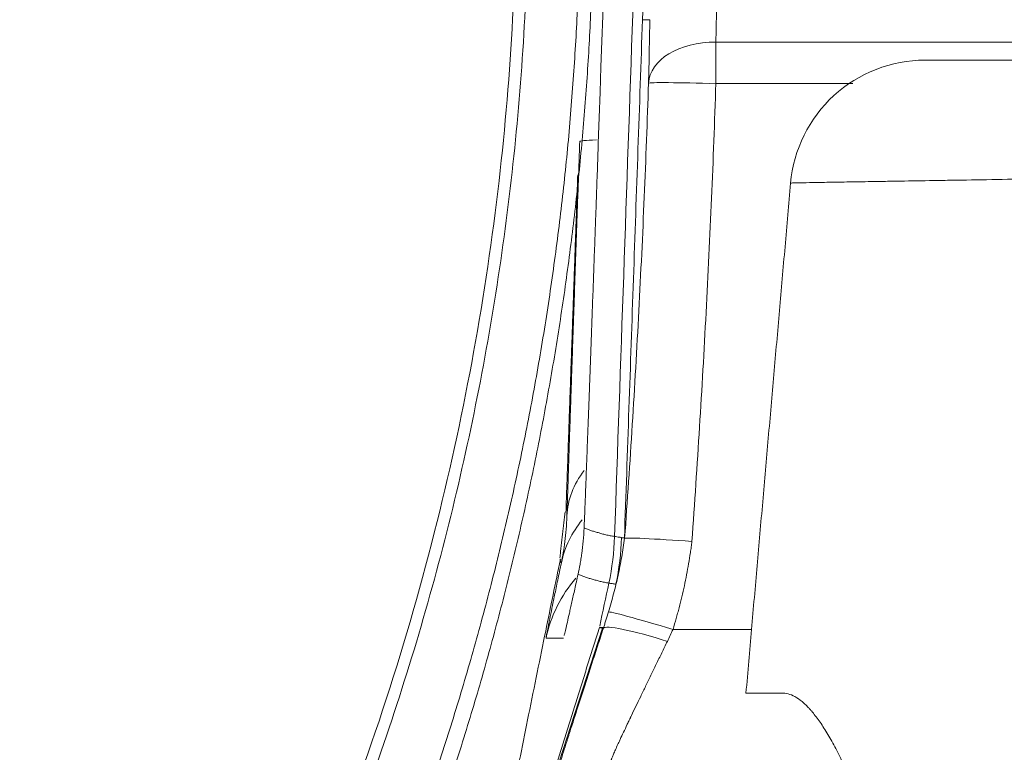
# Model space of a CAD drawing. Header units: millimetres. Extents: x -8 to 594, y 0 to 420.
# Tile 197 of 249: x 453.44 to 457.09, y 124.52 to 127.24. Entities that reach past the tile are written whole.
import ezdxf

# ---------------------------------------------------------------- set-up
doc = ezdxf.new("R2010")
doc.units = ezdxf.units.MM
doc.layers.add('1', color=7, linetype='Continuous', true_color=0xffffff)
doc.styles.add('Calibri', font='txt')
doc.dimstyles.get("Standard").update_dxf_attribs({"dimtxt": 0.18, "dimasz": 0.18, "dimexe": 0.18, "dimexo": 0.0625, "dimgap": 0.09, "dimtad": 0, "dimtih": 1, "dimtoh": 1, "dimdec": 4, "dimzin": 0, "dimdsep": 46, "dimtxsty": 'Standard', "dimcen": 0.09, "dimadec": 0, "dimazin": 0, "dimtfac": 1, "dimtdec": 4, "dimtofl": 0, "dimtmove": 0, "dimatfit": 3, "dimfxl": 0, "dimtolj": 1, "dimtzin": 0, "dimarcsym": 0})

# ---------------------------------------------------------------- blocks, each defined once
blk = doc.blocks.new('_U4')
at = {"layer": '1', "color": 18, "lineweight": 13}
for p, q in [((441.596, 117.4492), (441.596, 177.8884)), ((513.7049, 117.4492), (513.7049, 177.8884)), ((441.596, 175.8884), (471.2154, 175.8884)), ((513.7049, 175.8884), (483.6683, 175.8884))]:
    blk.add_line(p, q, dxfattribs=at)
at = {"layer": '1', "color": 18}
for points in [[(441.596, 175.8884), (445.096, 176.8262), (445.096, 174.9506)], [(513.7049, 175.8884), (510.2049, 174.9506), (510.2049, 176.8262)]]:
    blk.add_solid(points, dxfattribs=at)
at = {"layer": '1', "color": 18, "linetype": 'Continuous', "lineweight": 13, "char_height": 3.5, "attachment_point": 7, "line_spacing_factor": 1.399613, "style": 'Calibri'}
for s, insert in [('\\fCalibri|b0|i0;\\W1.0000;1.44', (472.9009, 172.9048)), ('\\fCalibri|b0|i0;\\W1.0000;DEFLATED TUBE WIDTH', (451.4174, 165.895))]:
    blk.add_mtext(s, dxfattribs=dict(at, insert=insert))

msp = doc.modelspace()

# ---------------------------------------------------------------- linework, layer by layer
at = {"layer": '1', "color": 155, "linetype": 'Continuous', "lineweight": 13}
for p, q in [((456.023, 127.1606), (459.9188, 127.1606)), ((456.023, 127.1606), (456.023, 127.0065)), ((456.5316, 127.0065), (456.023, 127.0065)), ((455.8639, 124.9807), (456.156, 124.9807))]:
    msp.add_line(p, q, dxfattribs=at)
at = {"layer": '1', "color": 155, "linetype": 'Continuous', "lineweight": 18}
for p, q in [((455.6844, 125.3188), (455.6845, 125.3186)), ((455.4453, 125.2372), (455.4455, 125.2432)), ((455.6017, 124.9854), (455.241, 123.8735)), ((455.4653, 124.9805), (455.4657, 124.9816))]:
    msp.add_line(p, q, dxfattribs=at)
at = {"layer": '1', "color": 155, "linetype": 'Continuous', "lineweight": 13}
for centre, major_axis, ratio, start_param, end_param in [((456.023, 126.9999), (0.2499, -0.0058), 0.642687, 1.585661, 3.125726), ((456.023, 126.9999), (-0.2499, 0.0082), 0.026163, 4.713253, 6.271025), ((456.0174, 126.774), (0.4997, -0.0175), 0.034878, 2.640439, 3.139876), ((455.9698, 125.3845), (0.4997, -0.0165), 0.729454, 2.653119, 3.138745), ((455.9386, 125.124), (0.4895, -0.102), 0.855059, 2.722996, 3.136756), ((455.8818, 124.8438), (0, 0.5), 0.999996, 0.857668, 1.361208), ((455.8639, 124.9741), (0.2396, -0.0714), 0.025088, 1.578271, 3.136756)]:
    msp.add_ellipse(centre, major_axis=major_axis, ratio=ratio, start_param=start_param, end_param=end_param, dxfattribs=at)
at = {"layer": '1', "color": 155, "linetype": 'Continuous', "lineweight": 18}
for points, knots in [([(445.0212, 138.3133), (445.0663, 138.3133), (445.1114, 138.313), (445.2016, 138.3119), (445.2466, 138.311), (445.3818, 138.3076), (445.4718, 138.3041), (445.6518, 138.295), (445.7417, 138.2894), (445.9214, 138.2757), (446.1009, 138.2598), (446.2797, 138.2395), (446.3913, 138.2253), (446.4137, 138.2224), (446.4583, 138.2165), (446.4806, 138.2135), (446.5474, 138.2041), (446.5919, 138.1976), (446.7253, 138.1773), (446.814, 138.1627), (446.9467, 138.139), (446.9909, 138.1308), (447.0791, 138.1139), (447.1232, 138.1052), (447.2112, 138.0872), (447.2551, 138.0779), (447.3428, 138.0588), (447.3866, 138.049), (447.5178, 138.0186), (447.692, 137.976), (447.8648, 137.9291), (447.9725, 137.8984), (447.994, 137.8922), (448.0369, 137.8796), (448.0584, 137.8733), (448.1227, 137.8541), (448.1654, 137.841), (448.2934, 137.801), (448.3784, 137.7732), (448.5051, 137.73), (448.5473, 137.7154), (448.6314, 137.6855), (448.6733, 137.6704), (448.757, 137.6395), (448.7987, 137.6238), (448.8819, 137.5919), (448.9234, 137.5757), (449.0475, 137.5262), (449.1298, 137.4923), (449.2932, 137.4224), (449.3744, 137.3864), (449.4752, 137.3402), (449.4954, 137.3309), (449.5356, 137.3122), (449.5557, 137.3027), (449.6158, 137.2743), (449.7356, 137.2166), (449.8541, 137.1568), (449.9718, 137.0955), (450.0108, 137.0748), (450.0887, 137.033), (450.1275, 137.0119), (450.2048, 136.9691), (450.2432, 136.9475), (450.3199, 136.9039), (450.3581, 136.8818), (450.4721, 136.8149), (450.6229, 136.7239), (450.771, 136.6293), (450.8811, 136.5571), (450.9176, 136.5328), (450.9904, 136.4837), (451.0265, 136.459), (451.1346, 136.3841), (451.2059, 136.3334), (451.3118, 136.256), (451.3469, 136.23), (451.4168, 136.1776), (451.4515, 136.1511), (451.5207, 136.0979), (451.5551, 136.071), (451.6235, 136.017), (451.6575, 135.9897), (451.7591, 135.9074), (451.8928, 135.7962), (452.0235, 135.6818), (452.1204, 135.5949), (452.1525, 135.5658), (452.2163, 135.5071), (452.3114, 135.4185), (452.4047, 135.3284), (452.4967, 135.2371), (452.5272, 135.2066), (452.5878, 135.145), (452.6179, 135.1141), (452.6776, 135.0519), (452.7072, 135.0206), (452.7661, 134.9577), (452.7954, 134.9261), (452.8825, 134.8307), (452.9968, 134.7023), (453.1078, 134.5714), (453.1897, 134.4723), (453.2168, 134.4391), (453.2706, 134.3724), (453.3506, 134.2719), (453.4285, 134.1701), (453.5052, 134.0675), (453.5305, 134.0331), (453.5682, 133.9814), (453.5807, 133.9641), (453.6056, 133.9295), (453.618, 133.9121), (453.729, 133.7556), (453.824, 133.6145), (453.9611, 133.3996), (454.0059, 133.3275), (454.0717, 133.2186), (454.0934, 133.1821), (454.1364, 133.1091), (454.2001, 132.9992), (454.2617, 132.8882), (454.3219, 132.7767), (454.3418, 132.7394), (454.381, 132.6645), (454.4004, 132.627), (454.4578, 132.5142), (454.4952, 132.4386), (454.568, 132.2866), (454.6034, 132.2102), (454.6725, 132.0567), (454.706, 131.9795), (454.755, 131.8633), (454.771, 131.8245), (454.8027, 131.7467), (454.8183, 131.7078), (454.8644, 131.5906), (454.8941, 131.5122), (454.9373, 131.3941), (454.9515, 131.3547), (454.9793, 131.2756), (454.993, 131.2361), (455.0333, 131.1171), (455.0592, 131.0375), (455.0967, 130.9178), (455.1089, 130.8779), (455.1329, 130.7978), (455.1447, 130.7577), (455.1792, 130.6372), (455.2013, 130.5566), (455.233, 130.4355), (455.2433, 130.3951), (455.2635, 130.3141), (455.293, 130.1925), (455.3203, 130.0705), (455.3462, 129.9482), (455.3546, 129.9074), (455.3709, 129.8257), (455.3788, 129.7848), (455.4018, 129.6621), (455.4162, 129.5801), (455.4363, 129.4569), (455.4428, 129.4158), (455.4552, 129.3335), (455.4612, 129.2924), (455.4784, 129.1688), (455.4889, 129.0863), (455.5033, 128.9624), (455.5078, 128.9211), (455.5164, 128.8384), (455.5286, 128.7144), (455.5386, 128.5902), (455.5472, 128.4659), (455.5498, 128.4244), (455.5546, 128.3415), (455.561, 128.217), (455.5652, 128.0926), (455.5681, 127.9681), (455.5688, 127.9265), (455.5697, 127.8435), (455.5699, 127.802), (455.5699, 127.6774), (455.5689, 127.5944), (455.566, 127.4698), (455.5648, 127.4283), (455.5619, 127.3453), (455.5569, 127.2209), (455.5497, 127.0965), (455.5411, 126.9722), (455.5379, 126.9308), (455.5312, 126.848), (455.5204, 126.7238), (455.5075, 126.5998), (455.4931, 126.476), (455.4881, 126.4348), (455.4775, 126.3523), (455.472, 126.3111), (455.4547, 126.1875), (455.4422, 126.1053), (455.4221, 125.9821), (455.4151, 125.941), (455.4007, 125.8591), (455.3784, 125.7362), (455.354, 125.6137), (455.328, 125.4915), (455.3192, 125.4508), (455.3009, 125.3694), (455.2728, 125.2476), (455.2426, 125.1262), (455.2109, 125.0051), (455.2001, 124.9648), (455.178, 124.8842), (455.1667, 124.844), (455.1322, 124.7236), (455.1082, 124.6435), (455.0583, 124.4839), (455.0323, 124.4043), (454.9786, 124.2458), (454.9508, 124.1668), (454.9076, 124.0487), (454.893, 124.0094), (454.8632, 123.931), (454.8481, 123.8919), (454.8021, 123.7747), (454.7705, 123.697), (454.7216, 123.5808), (454.7051, 123.5422), (454.6715, 123.4651), (454.6545, 123.4266), (454.6028, 123.3115), (454.5673, 123.2351), (454.4945, 123.0831), (454.4199, 122.9318), (454.3416, 122.7822), (454.2914, 122.6892), (454.2813, 122.6707), (454.261, 122.6336), (454.2508, 122.6151), (454.22, 122.5596), (454.1577, 122.449), (454.0934, 122.3394), (454.0276, 122.2305), (454.0055, 122.1944), (453.9607, 122.1222), (453.9381, 122.0863), (453.8924, 122.0147), (453.8694, 121.979), (453.8228, 121.9079), (453.7993, 121.8724), (453.728, 121.7665), (453.6312, 121.6263), (453.5308, 121.4883), (453.467, 121.4028), (453.4541, 121.3857), (453.4284, 121.3516), (453.4154, 121.3346), (453.3764, 121.2837), (453.2978, 121.1823), (453.2172, 121.0823), (453.1353, 120.9832), (453.1078, 120.9503), (453.0523, 120.8848), (453.0244, 120.8522), (452.968, 120.7873), (452.9396, 120.7551), (452.8824, 120.6909), (452.8536, 120.6589), (452.7665, 120.5636), (452.7076, 120.5007), (452.5882, 120.3763), (452.5277, 120.3148), (452.4356, 120.2235), (452.4047, 120.1933), (452.3425, 120.1331), (452.2486, 120.0435), (452.1529, 119.9555), (452.056, 119.8687), (452.0235, 119.8399), (451.9581, 119.7827), (451.9252, 119.7543), (451.859, 119.6979), (451.8257, 119.6699), (451.7588, 119.6143), (451.7251, 119.5866), (451.6236, 119.5044), (451.4867, 119.3963), (451.3469, 119.2915), (451.2409, 119.2141), (451.2054, 119.1885), (451.1341, 119.1378), (451.0982, 119.1127), (450.9901, 119.0379), (450.9174, 118.9889), (450.8072, 118.9167), (450.7703, 118.8929), (450.6962, 118.8456), (450.659, 118.8222), (450.5842, 118.7759), (450.5278, 118.7414), (450.4711, 118.7075), (450.4333, 118.685), (450.4143, 118.6738), (450.3192, 118.6181), (450.1658, 118.5309), (450.01, 118.4475), (449.8923, 118.3863), (449.8529, 118.3661), (449.7738, 118.3263), (449.6548, 118.2673), (449.5345, 118.2105), (449.4134, 118.1551), (449.3729, 118.1369), (449.312, 118.11), (449.2916, 118.1011), (449.2508, 118.0834), (449.1896, 118.0571), (449.1075, 118.0227), (449.0457, 117.9975), (449.0044, 117.9808), (448.9838, 117.9725), (448.8803, 117.9314), (448.7139, 117.8678), (448.5456, 117.8083), (448.4188, 117.7652), (448.3764, 117.7511), (448.2914, 117.7235), (448.2488, 117.7099), (448.1208, 117.67), (448.035, 117.6445), (447.9059, 117.6078), (447.8627, 117.5958), (447.7978, 117.5783), (447.7762, 117.5725), (447.7329, 117.5611), (447.6678, 117.5441), (447.6026, 117.5278), (447.5154, 117.5066), (447.4718, 117.4962), (447.3406, 117.466), (447.2529, 117.447), (447.0769, 117.4112), (446.9887, 117.3944), (446.8559, 117.3708), (446.8116, 117.3632), (446.7228, 117.3486), (446.6784, 117.3416), (446.545, 117.3214), (446.4559, 117.309), (446.322, 117.2922), (446.2773, 117.2868), (446.2102, 117.2792), (446.1878, 117.2768), (446.143, 117.272), (446.0311, 117.2604), (445.9189, 117.2505), (445.7842, 117.2404), (445.7393, 117.2373), (445.6493, 117.2316), (445.6043, 117.2291), (445.5143, 117.2246), (445.4693, 117.2226), (445.3792, 117.2192), (445.3341, 117.2178), (445.1989, 117.2144), (445.1088, 117.2133), (445.0186, 117.2133)], [0, 0, 0, 0, 0.003906, 0.003906, 0.007813, 0.007813, 0.015625, 0.015625, 0.023438, 0.023438, 0.03125, 0.039063, 0.039063, 0.041016, 0.041016, 0.042969, 0.042969, 0.046875, 0.046875, 0.054688, 0.054688, 0.058594, 0.058594, 0.0625, 0.0625, 0.066406, 0.066406, 0.070313, 0.070313, 0.078125, 0.085937, 0.085937, 0.087891, 0.087891, 0.089844, 0.089844, 0.09375, 0.09375, 0.101562, 0.101562, 0.105469, 0.105469, 0.109375, 0.109375, 0.113281, 0.113281, 0.117187, 0.117187, 0.125, 0.125, 0.132812, 0.132812, 0.134766, 0.134766, 0.136719, 0.136719, 0.140625, 0.148437, 0.148437, 0.152344, 0.152344, 0.15625, 0.15625, 0.160156, 0.160156, 0.164062, 0.164062, 0.171875, 0.179687, 0.179687, 0.183594, 0.183594, 0.1875, 0.1875, 0.195312, 0.195312, 0.199219, 0.199219, 0.203125, 0.203125, 0.207031, 0.207031, 0.210937, 0.210937, 0.21875, 0.226562, 0.226562, 0.230469, 0.230469, 0.234375, 0.242187, 0.242187, 0.246094, 0.246094, 0.25, 0.25, 0.253906, 0.253906, 0.257812, 0.257812, 0.265625, 0.273437, 0.273437, 0.277344, 0.277344, 0.28125, 0.289062, 0.289062, 0.292969, 0.292969, 0.294922, 0.294922, 0.296875, 0.296875, 0.3125, 0.3125, 0.320312, 0.320312, 0.324219, 0.324219, 0.328125, 0.335937, 0.335937, 0.339844, 0.339844, 0.34375, 0.34375, 0.351562, 0.351562, 0.359375, 0.359375, 0.367187, 0.367187, 0.371094, 0.371094, 0.375, 0.375, 0.382812, 0.382812, 0.386719, 0.386719, 0.390625, 0.390625, 0.398437, 0.398437, 0.402344, 0.402344, 0.40625, 0.40625, 0.414062, 0.414062, 0.417969, 0.417969, 0.421875, 0.429687, 0.429687, 0.433594, 0.433594, 0.4375, 0.4375, 0.445312, 0.445312, 0.449219, 0.449219, 0.453125, 0.453125, 0.460937, 0.460937, 0.464844, 0.464844, 0.46875, 0.476562, 0.476562, 0.480469, 0.480469, 0.484375, 0.492187, 0.492187, 0.496094, 0.496094, 0.5, 0.5, 0.507812, 0.507812, 0.511719, 0.511719, 0.515625, 0.523437, 0.523437, 0.527344, 0.527344, 0.53125, 0.539062, 0.539062, 0.542969, 0.542969, 0.546875, 0.546875, 0.554687, 0.554687, 0.558594, 0.558594, 0.5625, 0.570312, 0.570312, 0.574219, 0.574219, 0.578125, 0.585937, 0.585937, 0.589844, 0.589844, 0.59375, 0.59375, 0.601562, 0.601562, 0.609375, 0.609375, 0.617187, 0.617187, 0.621094, 0.621094, 0.625, 0.625, 0.632812, 0.632812, 0.636719, 0.636719, 0.640625, 0.640625, 0.648437, 0.648437, 0.65625, 0.664062, 0.664062, 0.666016, 0.666016, 0.667969, 0.667969, 0.671875, 0.679687, 0.679687, 0.683594, 0.683594, 0.6875, 0.6875, 0.691406, 0.691406, 0.695312, 0.695312, 0.703125, 0.710938, 0.710938, 0.712891, 0.712891, 0.714844, 0.714844, 0.71875, 0.726563, 0.726563, 0.730469, 0.730469, 0.734375, 0.734375, 0.738281, 0.738281, 0.742188, 0.742188, 0.75, 0.75, 0.757813, 0.757813, 0.761719, 0.761719, 0.765625, 0.773438, 0.773438, 0.777344, 0.777344, 0.78125, 0.78125, 0.785156, 0.785156, 0.789063, 0.789063, 0.796875, 0.804688, 0.804688, 0.808594, 0.808594, 0.8125, 0.8125, 0.820313, 0.820313, 0.824219, 0.824219, 0.828125, 0.828125, 0.832031, 0.833984, 0.833984, 0.835938, 0.835938, 0.84375, 0.851563, 0.851563, 0.855469, 0.855469, 0.859375, 0.867188, 0.867188, 0.871094, 0.871094, 0.873047, 0.873047, 0.875, 0.878906, 0.880859, 0.880859, 0.882813, 0.882813, 0.890625, 0.898438, 0.898438, 0.902344, 0.902344, 0.90625, 0.90625, 0.914063, 0.914063, 0.917969, 0.917969, 0.919922, 0.919922, 0.921875, 0.925781, 0.925781, 0.929688, 0.929688, 0.9375, 0.9375, 0.945313, 0.945313, 0.949219, 0.949219, 0.953125, 0.953125, 0.960938, 0.960938, 0.964844, 0.964844, 0.966797, 0.966797, 0.96875, 0.976563, 0.976563, 0.980469, 0.980469, 0.984375, 0.984375, 0.988281, 0.988281, 0.992188, 0.992188, 1, 1, 1, 1]), ([(445.0187, 117.6477), (445.7265, 117.6476), (446.4243, 117.7191), (447.2845, 117.8957), (447.4564, 117.9356), (447.7958, 118.0234), (447.9636, 118.0713), (448.461, 118.227), (448.785, 118.3465), (449.4181, 118.6161), (449.7271, 118.7662), (450.3303, 119.0971), (450.6254, 119.2787), (451.4699, 119.8577), (451.9846, 120.2915), (452.5704, 120.8912), (452.6846, 121.014), (452.9072, 121.2654), (453.0156, 121.3941), (453.3287, 121.7849), (453.5225, 122.053), (454.0612, 122.8793), (454.3635, 123.4592), (454.6699, 124.2206), (454.7273, 124.3741), (454.8339, 124.6821), (454.8833, 124.8367), (455.0196, 125.3028), (455.0948, 125.6162), (455.2145, 126.2483), (455.259, 126.567), (455.3023, 127.0491), (455.3129, 127.2105), (455.3261, 127.5346), (455.3287, 127.6973), (455.322, 128.5062), (455.254, 129.1451), (455.0618, 130.0912), (454.9826, 130.4046), (454.8407, 130.8715), (454.7894, 131.027), (454.6795, 131.3352), (454.621, 131.4877), (454.3111, 132.2415), (454.0084, 132.8182), (453.4707, 133.6435), (453.2775, 133.9119), (452.9656, 134.304), (452.8578, 134.4331), (452.6372, 134.6848), (452.524, 134.8078), (451.9442, 135.4088), (451.436, 135.8446), (450.6036, 136.4278), (450.3139, 136.6105), (449.7111, 136.9496), (449.4031, 137.1031), (448.4588, 137.5163), (447.803, 137.729), (446.9479, 137.9111), (446.7747, 137.9433), (446.4265, 137.9987), (446.2524, 138.0217), (445.7301, 138.0771), (445.3818, 138.0958), (444.6851, 138.0967), (444.3367, 138.079), (443.8141, 138.025), (443.6399, 138.0024), (443.2914, 137.9479), (443.1181, 137.9162), (442.2617, 137.7361), (441.6025, 137.5243), (440.6507, 137.1098), (440.3383, 136.9545), (439.7384, 136.6179), (439.4495, 136.4364), (438.8931, 136.0478), (438.6255, 135.8407), (438.2399, 135.5114), (438.1139, 135.3985), (437.8673, 135.1663), (437.7469, 135.0473), (437.1634, 134.4423), (436.7516, 133.9232), (436.2117, 133.095), (436.0447, 132.8104), (435.7376, 132.225), (435.5995, 131.9281), (435.2296, 131.025), (435.0418, 130.4067), (434.8811, 129.6134), (434.8526, 129.4537), (434.8034, 129.1322), (434.7826, 128.9706), (434.7324, 128.4876), (434.7146, 128.1661), (434.7079, 127.2034), (434.7652, 126.5639), (434.9165, 125.7676), (434.9508, 125.6082), (435.0274, 125.291), (435.0695, 125.1338), (435.2069, 124.6664), (435.3135, 124.3603), (435.6772, 123.4587), (435.9781, 122.8795), (436.4319, 122.1844), (436.5267, 122.0467), (436.7221, 121.7774), (436.8229, 121.6453), (437.1347, 121.2569), (437.355, 121.0084), (437.8205, 120.532), (438.0657, 120.3043), (438.4527, 119.9787), (438.5849, 119.8728), (438.856, 119.6667), (438.9953, 119.566), (439.7032, 119.0811), (440.3026, 118.7524), (441.2512, 118.3479), (441.5757, 118.228), (442.0756, 118.0716), (442.2449, 118.0232), (442.585, 117.9352), (442.7558, 117.8956), (443.2702, 117.79), (443.616, 117.7371), (444.3131, 117.6659), (444.6648, 117.6477), (445.0187, 117.6477)], [0, 0, 0, 0, 0.03125, 0.03125, 0.039062, 0.039062, 0.046875, 0.046875, 0.0625, 0.0625, 0.078125, 0.078125, 0.09375, 0.09375, 0.125, 0.125, 0.132813, 0.132813, 0.140625, 0.140625, 0.15625, 0.15625, 0.1875, 0.1875, 0.195312, 0.195312, 0.203125, 0.203125, 0.21875, 0.21875, 0.234375, 0.234375, 0.242188, 0.242188, 0.25, 0.25, 0.28125, 0.28125, 0.296875, 0.296875, 0.304688, 0.304688, 0.3125, 0.3125, 0.34375, 0.34375, 0.359375, 0.359375, 0.367188, 0.367188, 0.375, 0.375, 0.40625, 0.40625, 0.421875, 0.421875, 0.4375, 0.4375, 0.46875, 0.46875, 0.476563, 0.476563, 0.484375, 0.484375, 0.5, 0.5, 0.515625, 0.515625, 0.523438, 0.523438, 0.53125, 0.53125, 0.5625, 0.5625, 0.578125, 0.578125, 0.59375, 0.59375, 0.609375, 0.609375, 0.617188, 0.617188, 0.625, 0.625, 0.65625, 0.65625, 0.671875, 0.671875, 0.6875, 0.6875, 0.71875, 0.71875, 0.726562, 0.726562, 0.734375, 0.734375, 0.75, 0.75, 0.78125, 0.78125, 0.789062, 0.789062, 0.796875, 0.796875, 0.8125, 0.8125, 0.84375, 0.84375, 0.851563, 0.851563, 0.859375, 0.859375, 0.875, 0.875, 0.890625, 0.890625, 0.898438, 0.898438, 0.90625, 0.90625, 0.9375, 0.9375, 0.953125, 0.953125, 0.960938, 0.960938, 0.96875, 0.96875, 0.984375, 0.984375, 1, 1, 1, 1]), ([(445.0187, 117.6803), (445.6694, 117.6802), (447.0677, 117.8128), (448.7981, 118.3427), (450.6806, 119.28), (452.0753, 120.3637), (453.1722, 121.6244), (453.7683, 122.4794), (454.2234, 123.2913), (454.6523, 124.2419), (455.0113, 125.349), (455.2414, 126.6179), (455.3177, 128.0464), (455.152, 129.7301), (454.7105, 131.2167), (454.1411, 132.4721), (453.4852, 133.6053), (452.4966, 134.837), (451.3071, 135.9031), (450.1797, 136.6599), (448.789, 137.3659), (447.0877, 137.9072), (445.0321, 138.116), (442.9741, 137.912), (441.0543, 137.3055), (439.2172, 136.3), (437.6863, 135.0161), (436.5523, 133.602), (435.8951, 132.4656), (435.3256, 131.2068), (434.8854, 129.7173), (434.7014, 127.8238), (434.8644, 125.9416), (435.3856, 124.1389), (436.2869, 122.3655), (437.1905, 121.2128), (438.0955, 120.3218), (438.8597, 119.6782), (439.8886, 119.0134), (441.0778, 118.4316), (442.3327, 118.0003), (443.7055, 117.7355), (444.5951, 117.6804), (445.0187, 117.6803)], [0, 0, 0, 0, 0.029164, 0.062619, 0.081018, 0.12504, 0.143172, 0.159643, 0.174464, 0.187641, 0.209766, 0.230608, 0.25019, 0.279328, 0.312635, 0.324797, 0.345604, 0.375064, 0.399022, 0.419823, 0.437462, 0.470143, 0.499813, 0.529546, 0.562296, 0.590043, 0.624942, 0.654418, 0.675278, 0.68753, 0.720846, 0.750004, 0.779786, 0.812427, 0.840342, 0.874831, 0.881091, 0.899791, 0.921181, 0.937295, 0.96011, 0.981014, 1, 1, 1, 1]), ([(455.778, 127.2438), (455.7769, 127.2438), (455.7621, 127.2438), (455.7578, 127.2438), (455.7507, 127.2438)], [0, 0, 0, 0, 0.070098, 1, 1, 1, 1]), ([(456.3004, 126.6374), (456.3112, 126.7605), (456.3695, 126.8789), (456.5518, 127.0459), (456.6749, 127.0938), (456.7985, 127.0938)], [0, 0, 0, 0, 0.5, 0.5, 1, 1, 1, 1]), ([(456.7985, 127.0938), (456.7985, 127.0938), (456.7985, 127.0938), (456.7984, 127.0938), (456.7984, 127.0938), (456.7984, 127.0938), (456.7984, 127.0938), (456.7984, 127.0938), (456.7984, 127.0938), (456.7987, 127.0938), (456.7991, 127.0938), (456.8006, 127.0938), (456.8023, 127.0938), (456.8094, 127.0938), (456.8168, 127.0938), (456.8368, 127.0938), (456.8495, 127.0938), (456.8725, 127.0938), (456.8808, 127.0938), (456.8988, 127.0938), (456.9085, 127.0938), (456.9394, 127.0938), (456.9859, 127.0938), (457.0428, 127.0938), (457.0894, 127.0938), (457.1056, 127.0938), (457.1267, 127.0938), (457.1309, 127.0938), (457.1395, 127.0938), (457.1438, 127.0938), (457.1569, 127.0938), (457.1658, 127.0938), (457.2111, 127.0938), (457.2886, 127.0938), (457.4198, 127.0938), (457.5173, 127.0938), (457.5813, 127.0938), (457.6008, 127.0938), (457.6206, 127.0938), (457.6338, 127.0938), (457.6405, 127.0938), (457.6741, 127.0938), (457.7016, 127.0938), (457.7857, 127.0938), (457.8442, 127.0938), (457.9658, 127.0938), (458.029, 127.0938), (458.1273, 127.0938), (458.1606, 127.0938), (458.2115, 127.0938), (458.2286, 127.0938), (458.2632, 127.0938), (458.2806, 127.0938), (458.3682, 127.0938), (458.4404, 127.0938), (458.5871, 127.0938), (458.6616, 127.0938), (458.7364, 127.0938)], [0, 0, 0, 0, 0.001665, 0.001665, 0.003619, 0.003619, 0.007526, 0.007526, 0.015341, 0.015341, 0.03097, 0.03097, 0.062229, 0.062229, 0.124747, 0.124747, 0.187265, 0.187265, 0.218524, 0.218524, 0.249783, 0.249783, 0.312301, 0.374819, 0.374819, 0.406078, 0.406078, 0.413893, 0.413893, 0.421708, 0.421708, 0.437338, 0.437338, 0.499856, 0.562374, 0.624892, 0.624892, 0.640521, 0.648336, 0.648336, 0.656151, 0.656151, 0.68741, 0.68741, 0.749928, 0.749928, 0.812446, 0.812446, 0.843705, 0.843705, 0.859334, 0.859334, 0.874964, 0.874964, 0.937482, 0.937482, 1, 1, 1, 1]), ([(455.4702, 125.402), (455.4709, 125.4245), (455.4724, 125.4706), (455.474, 125.519), (455.4751, 125.5499), (455.4753, 125.5561), (455.4757, 125.5686), (455.4763, 125.5875), (455.477, 125.6065), (455.4783, 125.645), (455.48, 125.6971), (455.4827, 125.7777), (455.4856, 125.8607), (455.4885, 125.9462), (455.4915, 126.0341), (455.4935, 126.0944), (455.4949, 126.1326), (455.4951, 126.1403), (455.4956, 126.1556), (455.4964, 126.1787), (455.4972, 126.2018), (455.4988, 126.2482), (455.501, 126.3104), (455.5042, 126.4047), (455.5076, 126.4999), (455.5109, 126.5961), (455.5143, 126.6932), (455.5166, 126.7586), (455.5177, 126.7915)], [0, 0, 0, 0, 0.0625, 0.125, 0.125, 0.140625, 0.140625, 0.15625, 0.1875, 0.1875, 0.25, 0.3125, 0.375, 0.4375, 0.5, 0.5625, 0.5625, 0.578125, 0.578125, 0.59375, 0.625, 0.625, 0.6875, 0.75, 0.8125, 0.875, 0.9375, 1, 1, 1, 1]), ([(455.5866, 126.7859), (455.5855, 126.7518), (455.5831, 126.6837), (455.5807, 126.6161), (455.5789, 126.5654), (455.5783, 126.5486), (455.5774, 126.5233), (455.5771, 126.5149), (455.5765, 126.4981), (455.575, 126.4562), (455.5723, 126.3817), (455.5688, 126.284), (455.5653, 126.188), (455.5619, 126.0938), (455.5585, 126.0013), (455.5562, 125.9408), (455.5548, 125.9033), (455.5546, 125.8958), (455.554, 125.8809), (455.5537, 125.8735), (455.5529, 125.8513), (455.5524, 125.8367), (455.5507, 125.7931), (455.5486, 125.7361), (455.5455, 125.6539), (455.5425, 125.575), (455.5396, 125.4992), (455.5368, 125.4267), (455.535, 125.3805), (455.5341, 125.358)], [0, 0, 0, 0, 0.0625, 0.125, 0.125, 0.15625, 0.15625, 0.171875, 0.171875, 0.1875, 0.25, 0.3125, 0.375, 0.4375, 0.5, 0.5625, 0.5625, 0.578125, 0.578125, 0.59375, 0.59375, 0.625, 0.625, 0.6875, 0.75, 0.8125, 0.875, 0.9375, 1, 1, 1, 1]), ([(455.5341, 125.358), (455.5334, 125.3406), (455.5322, 125.324), (455.5293, 125.2924), (455.5275, 125.2773), (455.525, 125.2593), (455.5245, 125.2558), (455.5234, 125.2488), (455.5218, 125.2385), (455.5201, 125.2285), (455.5165, 125.2092), (455.514, 125.1971), (455.5115, 125.1856)], [0, 0, 0, 0, 0.25, 0.25, 0.5, 0.5, 0.5625, 0.5625, 0.625, 0.75, 0.75, 1, 1, 1, 1]), ([(455.6244, 125.0455), (455.6277, 125.0567), (455.6309, 125.0679), (455.6373, 125.0904), (455.6404, 125.1017), (455.6464, 125.1242), (455.6494, 125.1355), (455.6549, 125.1582), (455.6576, 125.1695), (455.6626, 125.1923), (455.6649, 125.2038), (455.6694, 125.2267), (455.6715, 125.2381), (455.6775, 125.2726), (455.6812, 125.2957), (455.6844, 125.3188)], [0, 0, 0, 0, 0.125, 0.125, 0.25, 0.25, 0.375, 0.375, 0.5, 0.5, 0.625, 0.625, 0.75, 0.75, 1, 1, 1, 1]), ([(455.6845, 125.3188), (455.6846, 125.3205), (455.7116, 125.3202), (455.8039, 125.316), (455.8686, 125.3121), (455.9338, 125.3074)], [0, 0, 0, 0, 0.5, 0.5, 1, 1, 1, 1]), ([(455.446, 125.24), (455.428, 125.1531), (455.389, 124.9638), (455.3305, 124.6749), (455.269, 124.3693), (455.2129, 124.0902), (455.162, 123.8391), (455.1193, 123.6296), (455.0806, 123.4417), (455.0541, 123.314), (455.0451, 123.2712)], [0, 0, 0, 0, 0.177689, 0.379018, 0.565968, 0.731485, 0.826578, 0.907308, 0.972197, 1, 1, 1, 1]), ([(455.5115, 125.1856), (455.5072, 125.1661), (455.5031, 125.1478), (455.4955, 125.1134), (455.4919, 125.0974), (455.4869, 125.0751), (455.4853, 125.0679), (455.483, 125.0577), (455.4823, 125.0543), (455.4808, 125.0478), (455.4801, 125.0446), (455.4766, 125.029), (455.474, 125.0178), (455.4695, 124.9979), (455.4655, 124.9805), (455.4625, 124.9679), (455.4608, 124.961), (455.4603, 124.9592), (455.4599, 124.9577)], [0, 0, 0, 0, 0.156611, 0.156611, 0.313222, 0.313222, 0.391527, 0.391527, 0.43068, 0.43068, 0.469833, 0.469833, 0.626444, 0.626444, 0.783055, 0.939666, 0.939666, 1, 1, 1, 1]), ([(455.6054, 124.9848), (455.6058, 124.986), (455.6062, 124.9873), (455.607, 124.9898), (455.6083, 124.9936), (455.6111, 125.0024), (455.6167, 125.0201), (455.6213, 125.0353), (455.6244, 125.0455)], [0, 0, 0, 0, 0.0625, 0.0625, 0.125, 0.25, 0.5, 1, 1, 1, 1]), ([(455.5906, 124.9875), (455.5842, 124.9671), (455.5778, 124.9466), (455.5649, 124.9056), (455.5585, 124.885), (455.5455, 124.8437), (455.539, 124.823), (455.5259, 124.7814), (455.5194, 124.7606), (455.4997, 124.698), (455.4865, 124.656), (455.4667, 124.5929), (455.46, 124.5719), (455.4467, 124.5296), (455.4401, 124.5085), (455.4201, 124.4451), (455.4068, 124.4027), (455.3801, 124.3179), (455.3667, 124.2754), (455.3399, 124.1904), (455.3265, 124.1479), (455.2996, 124.0627), (455.2862, 124.0201), (455.2593, 123.9348), (455.2458, 123.8921), (455.2323, 123.8493), (455.2323, 123.8492), (455.2323, 123.8492)], [0, 0, 0, 0, 0.055549, 0.055549, 0.111099, 0.111099, 0.166648, 0.166648, 0.222198, 0.222198, 0.333296, 0.333296, 0.388846, 0.388846, 0.444395, 0.444395, 0.555494, 0.555494, 0.666593, 0.666593, 0.777691, 0.777691, 0.88879, 0.88879, 0.999889, 0.999889, 1, 1, 1, 1]), ([(455.4666, 124.555), (455.4676, 124.5581), (455.4686, 124.5612), (455.4709, 124.5685), (455.4723, 124.5727), (455.475, 124.5813), (455.4791, 124.5942), (455.4834, 124.6075), (455.492, 124.6343), (455.4979, 124.6528), (455.5101, 124.6905), (455.5163, 124.7099), (455.5291, 124.7496), (455.5357, 124.77), (455.5433, 124.7935), (455.5441, 124.7961), (455.5458, 124.8013), (455.5484, 124.8092), (455.5543, 124.8276), (455.5595, 124.8435), (455.5699, 124.8755), (455.5839, 124.9186), (455.5982, 124.9626), (455.6054, 124.9848)], [0, 0, 0, 0, 0.02568, 0.02568, 0.060477, 0.060477, 0.095275, 0.164869, 0.164869, 0.304057, 0.304057, 0.443246, 0.443246, 0.582434, 0.582434, 0.599833, 0.599833, 0.617232, 0.652029, 0.721623, 0.721623, 0.860811, 1, 1, 1, 1]), ([(455.5906, 124.9875), (455.5906, 124.9875), (455.5908, 124.9875), (455.5929, 124.9875), (455.5989, 124.9876), (455.6075, 124.9876), (455.6101, 124.9876), (455.6109, 124.9876)], [0, 0, 0, 0, 0.127557, 0.262999, 0.804765, 0.940206, 1, 1, 1, 1]), ([(455.6016, 124.9854), (455.6009, 124.9855), (455.5991, 124.9859), (455.5961, 124.9864), (455.5931, 124.987), (455.5914, 124.9873), (455.5907, 124.9874), (455.5906, 124.9874), (455.5906, 124.9875), (455.5906, 124.9875)], [0, 0, 0, 0, 0.204339, 0.514627, 0.824914, 0.980058, 0.989755, 0.999451, 1, 1, 1, 1]), ([(455.6016, 124.9854), (455.602, 124.9853), (455.6031, 124.9851), (455.6044, 124.9849), (455.6054, 124.9848)], [0, 0, 0, 0, 0.366326, 1, 1, 1, 1]), ([(456.2725, 124.7438), (456.2492, 124.7438), (456.2289, 124.7438), (456.1941, 124.7438), (456.1796, 124.7438), (456.1566, 124.7438), (456.1481, 124.7438), (456.1397, 124.7438), (456.1377, 124.7438), (456.1357, 124.7438), (456.1352, 124.7438), (456.1348, 124.7438), (456.1347, 124.7438), (456.1347, 124.7438), (456.1347, 124.7438), (456.1347, 124.7438)], [0, 0, 0, 0, 0.257811, 0.257811, 0.515621, 0.515621, 0.773432, 0.773432, 0.902337, 0.902337, 0.96679, 0.96679, 0.999016, 0.999016, 1, 1, 1, 1]), ([(456.7051, 123.7614), (456.6981, 123.8003), (456.6908, 123.8381), (456.6757, 123.9114), (456.6679, 123.947), (456.6516, 124.016), (456.6349, 124.0828), (456.6084, 124.1768), (456.59, 124.2352), (456.5713, 124.2916), (456.5618, 124.3187), (456.5497, 124.3512), (456.5473, 124.3577), (456.5424, 124.3704), (456.5351, 124.3893), (456.5278, 124.4074), (456.5131, 124.4427), (456.5033, 124.465), (456.4837, 124.507), (456.4739, 124.5267), (456.4544, 124.5637), (456.4349, 124.5982), (456.4157, 124.6277), (456.3965, 124.6546), (456.3871, 124.6668), (456.3753, 124.6805), (456.3718, 124.6845), (456.3683, 124.6883), (456.366, 124.6907), (456.3648, 124.692), (456.359, 124.698), (456.3544, 124.7024), (456.3407, 124.7148), (456.3228, 124.7285), (456.297, 124.741), (456.2805, 124.7438), (456.2725, 124.7438)], [0, 0, 0, 0, 0.0625, 0.0625, 0.125, 0.125, 0.1875, 0.25, 0.3125, 0.3125, 0.375, 0.375, 0.390625, 0.390625, 0.40625, 0.4375, 0.4375, 0.5, 0.5, 0.5625, 0.5625, 0.625, 0.6875, 0.6875, 0.75, 0.75, 0.765625, 0.773438, 0.773438, 0.78125, 0.78125, 0.8125, 0.8125, 0.875, 0.9375, 1, 1, 1, 1])]:
    msp.add_open_spline(points, degree=3, knots=knots, dxfattribs=at)
for points, degree in [([(445.0212, 138.2633), (446.0554, 138.2632), (448.0839, 137.8594), (449.9947, 137.0677), (451.7143, 135.9184), (453.1766, 134.4557), (454.3255, 132.7358), (455.1168, 130.8248), (455.5201, 128.7962), (455.5198, 126.7279), (455.1161, 124.6994), (454.3243, 122.7886), (453.175, 121.069), (451.7123, 119.6066), (449.9924, 118.4577), (448.0815, 117.6664), (446.0528, 117.2632), (445.0186, 117.2633)], 2), ([(455.6928, 129.8078), (455.6574, 128.8006), (455.622, 127.7933), (455.5866, 126.7859)], 3), ([(455.7823, 129.2025), (455.7372, 127.9101), (455.6921, 126.6178), (455.6471, 125.3255)], 3), ([(455.5103, 126.6676), (455.4884, 126.0417), (455.4665, 125.4159)], 2), ([(456.1347, 124.7438), (456.3004, 126.6374)], 1), ([(455.4631, 125.4163), (455.444, 125.2463)], 1), ([(455.6258, 125.1524), (455.6379, 125.2093), (455.645, 125.2673), (455.6471, 125.3255)], 3), ([(455.6258, 125.1524), (455.6145, 125.0991), (455.6032, 125.0459), (455.5919, 124.9926)], 3)]:
    msp.add_open_spline(points, degree=degree, dxfattribs=at)
at = {"layer": '1', "color": 155, "linetype": 'Continuous', "lineweight": 13}
for points in [[(455.819, 129.2025), (455.7962, 128.5496), (455.7735, 127.8967), (455.7507, 127.2438)], [(456.0279, 127.3966), (456.0264, 127.318), (456.0248, 127.2393), (456.023, 127.1606)], [(455.7732, 127.0083), (455.775, 127.0868), (455.7766, 127.1653), (455.778, 127.2438)], [(455.6519, 125.1486), (455.6639, 125.2055), (455.6711, 125.2635), (455.6731, 125.3216)], [(455.8639, 124.9807), (455.8572, 124.9656), (455.8502, 124.9507), (455.843, 124.936)]]:
    msp.add_open_spline(points, degree=3, dxfattribs=at)
for points, knots in [([(455.7507, 127.2438), (455.7395, 126.9231), (455.7171, 126.2817), (455.6947, 125.6404), (455.6836, 125.3197)], [0, 0, 0, 0, 0.500001, 1, 1, 1, 1]), ([(455.6845, 125.3188), (455.7046, 125.6), (455.7222, 125.8815), (455.7445, 126.3039), (455.7512, 126.4447), (455.7632, 126.7265), (455.7685, 126.8674), (455.7732, 127.0083)], [0, 0, 0, 0, 0.5, 0.5, 0.75, 0.75, 1, 1, 1, 1]), ([(456.023, 127.0065), (456.0183, 126.8648), (456.013, 126.7231), (456.0009, 126.4398), (455.9941, 126.2981), (455.9792, 126.0149), (455.9711, 125.8734), (455.9535, 125.5903), (455.944, 125.4488), (455.9338, 125.3074)], [0, 0, 0, 0, 0.25, 0.25, 0.5, 0.5, 0.75, 0.75, 1, 1, 1, 1]), ([(458.3278, 126.6727), (458.2494, 126.6713), (458.1713, 126.6699), (458.0178, 126.6671), (457.9423, 126.6658), (457.8506, 126.6642), (457.8324, 126.6638), (457.7963, 126.6632), (457.7784, 126.6629), (457.7252, 126.662), (457.6903, 126.6614), (457.5875, 126.6596), (457.5214, 126.6584), (457.426, 126.6568), (457.3948, 126.6562), (457.3489, 126.6555), (457.3337, 126.6552), (457.3038, 126.6547), (457.2593, 126.6539), (457.2162, 126.6532), (457.1741, 126.6525), (457.1602, 126.6523), (457.1328, 126.6518), (457.1192, 126.6516), (457.0523, 126.6505), (457.0013, 126.6496), (456.9287, 126.6484), (456.9052, 126.648), (456.8709, 126.6475), (456.8596, 126.6473), (456.8373, 126.6469), (456.8264, 126.6467), (456.7724, 126.6458), (456.7319, 126.6452), (456.6846, 126.6444), (456.6753, 126.6443), (456.657, 126.644), (456.648, 126.6438), (456.6217, 126.6434), (456.6048, 126.6431), (456.5561, 126.6423), (456.4966, 126.6413), (456.448, 126.6405), (456.4211, 126.64), (456.4159, 126.6399), (456.4058, 126.6398), (456.4009, 126.6397), (456.3868, 126.6394), (456.3781, 126.6393), (456.354, 126.6388), (456.3407, 126.6385), (456.3249, 126.6382), (456.3204, 126.6381), (456.3146, 126.6379), (456.3128, 126.6379), (456.3096, 126.6378), (456.3082, 126.6378), (456.3045, 126.6376), (456.3027, 126.6376), (456.301, 126.6375), (456.3007, 126.6374), (456.3004, 126.6374), (456.3003, 126.6374), (456.3003, 126.6373), (456.3003, 126.6373), (456.3003, 126.6373), (456.3003, 126.6373), (456.3003, 126.6373), (456.3003, 126.6373), (456.3003, 126.6373), (456.3004, 126.6373), (456.3004, 126.6373), (456.3004, 126.6374)], [0, 0, 0, 0, 0.0625, 0.0625, 0.125, 0.125, 0.140625, 0.140625, 0.15625, 0.15625, 0.1875, 0.1875, 0.25, 0.25, 0.28125, 0.28125, 0.296875, 0.296875, 0.3125, 0.34375, 0.34375, 0.359375, 0.359375, 0.375, 0.375, 0.4375, 0.4375, 0.46875, 0.46875, 0.484375, 0.484375, 0.5, 0.5, 0.5625, 0.5625, 0.578125, 0.578125, 0.59375, 0.59375, 0.625, 0.625, 0.6875, 0.75, 0.75, 0.765625, 0.765625, 0.78125, 0.78125, 0.8125, 0.8125, 0.875, 0.875, 0.90625, 0.90625, 0.921875, 0.921875, 0.9375, 0.9375, 0.96875, 0.96875, 0.984375, 0.984375, 0.992188, 0.992188, 0.994141, 0.994141, 0.996094, 0.996094, 0.99707, 0.99707, 0.998047, 1, 1, 1, 1]), ([(455.4495, 125.228), (455.452, 125.24), (455.4544, 125.2525), (455.4588, 125.2788), (455.4608, 125.2926), (455.4645, 125.3215), (455.4661, 125.3366), (455.4686, 125.3682), (455.4696, 125.3847), (455.4702, 125.402)], [0, 0, 0, 0, 0.25, 0.25, 0.5, 0.5, 0.75, 0.75, 1, 1, 1, 1]), ([(455.5341, 125.358), (455.538, 125.3561), (455.542, 125.3543), (455.5502, 125.351), (455.5544, 125.3495), (455.563, 125.3465), (455.5675, 125.3451), (455.5765, 125.3424), (455.5811, 125.3411), (455.5905, 125.3384), (455.5953, 125.3371), (455.6051, 125.3344), (455.61, 125.3331), (455.6202, 125.3307), (455.6254, 125.3295), (455.6334, 125.3279), (455.6361, 125.3273), (455.6415, 125.3264), (455.6443, 125.3259), (455.6471, 125.3255)], [0, 0, 0, 0, 0.125, 0.125, 0.25, 0.25, 0.375, 0.375, 0.5, 0.5, 0.625, 0.625, 0.75, 0.75, 0.875, 0.875, 0.9375, 0.9375, 1, 1, 1, 1]), ([(455.6471, 125.3255), (455.6482, 125.3253), (455.6525, 125.3246), (455.6592, 125.3236), (455.6667, 125.3226), (455.6712, 125.3219), (455.6731, 125.3216)], [0, 0, 0, 0, 0.138463, 0.5, 0.782576, 1, 1, 1, 1]), ([(455.6731, 125.3216), (455.6749, 125.3213), (455.6784, 125.3207), (455.6819, 125.32), (455.6836, 125.3197)], [0, 0, 0, 0, 0.529067, 1, 1, 1, 1]), ([(455.9344, 125.3073), (455.9339, 125.3039), (455.9334, 125.3004), (455.9324, 125.2935), (455.931, 125.2832), (455.9274, 125.259), (455.9241, 125.2384), (455.9194, 125.2109), (455.917, 125.1972), (455.9118, 125.1698), (455.9091, 125.1562), (455.9032, 125.1289), (455.9001, 125.1153), (455.8936, 125.0882), (455.8902, 125.0747), (455.8848, 125.0545), (455.883, 125.0477), (455.8793, 125.0343), (455.8775, 125.0276), (455.8718, 125.0074), (455.8679, 124.994), (455.8639, 124.9807)], [0, 0, 0, 0, 0.03125, 0.03125, 0.0625, 0.125, 0.25, 0.25, 0.375, 0.375, 0.5, 0.5, 0.625, 0.625, 0.75, 0.75, 0.8125, 0.8125, 0.875, 0.875, 1, 1, 1, 1]), ([(455.3927, 124.9478), (455.3926, 124.9478), (455.3928, 124.9493), (455.3938, 124.9554), (455.3955, 124.9644), (455.3984, 124.9794), (455.4005, 124.9896), (455.4007, 124.9907), (455.4012, 124.9931), (455.4019, 124.9967), (455.4037, 125.0055), (455.4053, 125.0139), (455.409, 125.0317), (455.4117, 125.0449), (455.4177, 125.0741), (455.4242, 125.1061), (455.432, 125.1435), (455.4403, 125.1837), (455.4448, 125.2052), (455.4495, 125.228)], [0, 0, 0, 0, 0.125, 0.125, 0.25, 0.375, 0.375, 0.390625, 0.390625, 0.40625, 0.4375, 0.5, 0.5, 0.625, 0.625, 0.75, 0.875, 0.875, 1, 1, 1, 1]), ([(455.4495, 125.228), (455.4489, 125.2289), (455.4484, 125.2297), (455.4474, 125.2315), (455.4469, 125.2323), (455.446, 125.2345), (455.4455, 125.2358), (455.4453, 125.2372)], [0, 0, 0, 0, 0.284738, 0.284738, 0.569476, 0.569476, 1, 1, 1, 1]), ([(455.5115, 125.1856), (455.5154, 125.1837), (455.5194, 125.1819), (455.5277, 125.1785), (455.532, 125.1769), (455.5407, 125.1739), (455.5452, 125.1725), (455.5543, 125.1697), (455.5589, 125.1683), (455.5685, 125.1656), (455.5733, 125.1643), (455.5832, 125.1616), (455.5883, 125.1603), (455.5986, 125.1577), (455.6039, 125.1565), (455.612, 125.1549), (455.6147, 125.1544), (455.6202, 125.1534), (455.623, 125.1529), (455.6258, 125.1524)], [0, 0, 0, 0, 0.125, 0.125, 0.25, 0.25, 0.375, 0.375, 0.5, 0.5, 0.625, 0.625, 0.75, 0.75, 0.875, 0.875, 0.9375, 0.9375, 1, 1, 1, 1]), ([(455.6258, 125.1524), (455.63, 125.1518), (455.6343, 125.1511), (455.643, 125.1499), (455.6474, 125.1493), (455.6519, 125.1486)], [0, 0, 0, 0, 0.5, 0.5, 1, 1, 1, 1]), ([(455.843, 124.936), (455.7824, 124.9555), (455.7221, 124.9719), (455.6346, 124.9899), (455.6079, 124.9913), (455.6054, 124.9848)], [0, 0, 0, 0, 0.5, 0.5, 1, 1, 1, 1]), ([(455.457, 124.9477), (455.445, 124.9478), (455.4322, 124.9478), (455.4202, 124.9478), (455.4175, 124.9478), (455.4162, 124.9478), (455.4123, 124.9478), (455.407, 124.9478), (455.402, 124.9478), (455.3971, 124.9478), (455.3948, 124.9478), (455.3927, 124.9478)], [0, 0, 0, 0, 0.5, 0.5625, 0.5625, 0.625, 0.625, 0.75, 0.875, 0.875, 1, 1, 1, 1]), ([(455.843, 124.936), (455.836, 124.9217), (455.8221, 124.8932), (455.8085, 124.8653), (455.7951, 124.8376), (455.7884, 124.8238), (455.7785, 124.8034), (455.7752, 124.7967), (455.7688, 124.7834), (455.7656, 124.7768), (455.7561, 124.7572), (455.7499, 124.7445), (455.7379, 124.7195), (455.732, 124.7074), (455.7206, 124.6836), (455.715, 124.672), (455.7089, 124.6593), (455.7083, 124.6579), (455.7069, 124.6551), (455.705, 124.651), (455.7004, 124.6414), (455.6966, 124.6335), (455.6893, 124.618), (455.6846, 124.6082), (455.6758, 124.5896), (455.6717, 124.5808), (455.6659, 124.5683), (455.664, 124.5643), (455.6614, 124.5585), (455.6605, 124.5566), (455.6588, 124.5528), (455.6579, 124.551), (455.6538, 124.542), (455.6479, 124.529), (455.6435, 124.5187), (455.6397, 124.5098), (455.6382, 124.506), (455.6367, 124.5022), (455.6363, 124.5012), (455.636, 124.5002), (455.6358, 124.4996), (455.6357, 124.4993), (455.6352, 124.4978), (455.6349, 124.4969), (455.6343, 124.4945), (455.6343, 124.4938), (455.6347, 124.4938)], [0, 0, 0, 0, 0.0625, 0.125, 0.125, 0.1875, 0.1875, 0.21875, 0.21875, 0.25, 0.25, 0.3125, 0.3125, 0.375, 0.375, 0.4375, 0.4375, 0.445312, 0.445312, 0.453125, 0.46875, 0.5, 0.5, 0.5625, 0.5625, 0.625, 0.625, 0.65625, 0.65625, 0.671875, 0.671875, 0.6875, 0.6875, 0.75, 0.8125, 0.8125, 0.875, 0.875, 0.890625, 0.898437, 0.898437, 0.90625, 0.90625, 0.9375, 0.9375, 1, 1, 1, 1]), ([(455.3968, 124.3205), (455.3964, 124.3205), (455.3964, 124.3217), (455.397, 124.325), (455.3972, 124.3264), (455.3978, 124.3289), (455.398, 124.3298), (455.3985, 124.3317), (455.3987, 124.3327), (455.4001, 124.3382), (455.4015, 124.3436), (455.4051, 124.3563), (455.4072, 124.3637), (455.4122, 124.3805), (455.415, 124.3898), (455.4189, 124.4028), (455.4197, 124.4054), (455.4214, 124.4109), (455.4222, 124.4136), (455.4248, 124.4221), (455.4267, 124.428), (455.4323, 124.4461), (455.4363, 124.459), (455.4449, 124.4864), (455.4495, 124.5009), (455.4582, 124.5286), (455.4623, 124.5415), (455.4666, 124.555)], [0, 0, 0, 0, 0.113437, 0.113437, 0.170155, 0.170155, 0.198514, 0.198514, 0.226873, 0.226873, 0.34031, 0.34031, 0.453746, 0.453746, 0.567183, 0.567183, 0.595542, 0.595542, 0.623901, 0.623901, 0.680619, 0.680619, 0.794056, 0.794056, 0.907492, 0.907492, 1, 1, 1, 1])]:
    msp.add_open_spline(points, degree=3, knots=knots, dxfattribs=at)

# ---------------------------------------------------------------- dimensions: what is measured, and where the dimension line sits
at = {"layer": '1', "color": 18, "linetype": 'Continuous', "lineweight": 13}
dim = msp.add_linear_dim(base=(513.7049, 175.8884), p1=(441.596, 117.4492), p2=(513.7049, 117.4492), text=' <> \\P\\fCalibri|b0|i0;\\C18;{\\H1.00x;\\fCalibri|b0|i0;DEFLATED TUBE WIDTH\\fCalibri|b0|i0;}\\C18;', dimstyle='Standard', override={"dimtxt": 3.5, "dimasz": 3.5, "dimexe": 2, "dimexo": 0, "dimgap": 1.5, "dimtih": 0, "dimtoh": 0, "dimdec": 2, "dimlfac": 0.02, "dimdsep": 46, "dimlunit": 2, "dimtxsty": 'Calibri', "dimsah": 1, "dimse1": 0, "dimse2": 0, "dimsd1": 0, "dimsd2": 0, "dimclrd": 18, "dimclre": 18, "dimclrt": 18, "dimtol": 0, "dimtm": -0.1, "dimtfac": 1, "dimtdec": 2, "dimtofl": 1, "dimtmove": 0, "dimlwd": 13, "dimlwe": 13}, dxfattribs=at)
dim.commit()
dim.dimension.update_dxf_attribs({"geometry": '_U4', "text_midpoint": (477.4419, 175.8884), "dimtype": 160})

doc.saveas('drawing.dxf')
